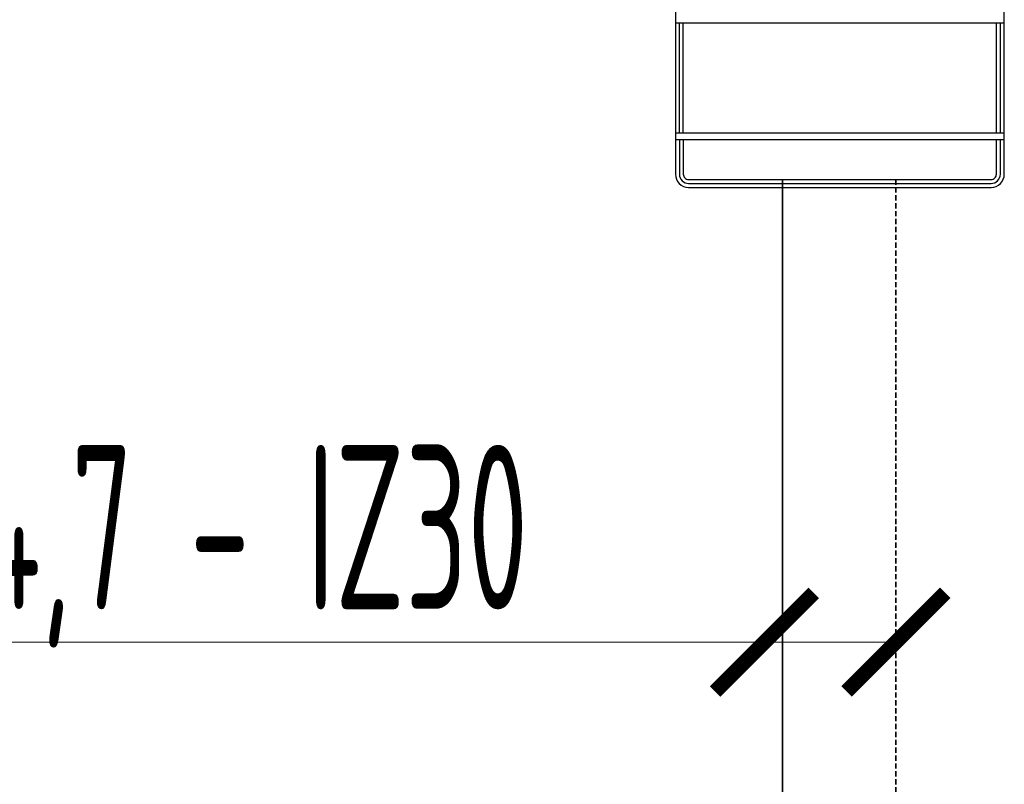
# Model space of a CAD drawing. Header units: millimetres. Extents: x 14365 to 105143, y -126377 to -22383.
# Tile 136 of 191: x 69856 to 70604, y -119625 to -119043. Entities that reach past the tile are written whole.
import ezdxf

# ---------------------------------------------------------------- set-up
doc = ezdxf.new("R2010")
doc.units = ezdxf.units.MM
doc.linetypes.add('ČÁRKOVANÁ', pattern=[0.75, 0.5, -0.25])
for name, color, linetype, lineweight in [('UT_KOTY - DIMENZE', 7, 'Continuous', 5), ('UT_POTRUBI - ZPÁTEČKA', 5, 'ČÁRKOVANÁ', 35), ('UT_SCHÉMA_PŘÍVOD', 10, 'Continuous', 35)]:
    doc.layers.add(name, color=color, linetype=linetype, lineweight=lineweight)
doc.styles.add('ISOCP 2.5', font='isocp.shx', dxfattribs={"width": 0.6, "height": 2.5})

# ---------------------------------------------------------------- blocks, each defined once
blk = doc.blocks.new('_ArchTick')
at = {"color": 0, "linetype": 'ByBlock', "const_width": 0.15}
blk.add_lwpolyline([(-0.5, -0.5), (0.5, 0.5)], dxfattribs=at)

msp = doc.modelspace()

# ---------------------------------------------------------------- linework, layer by layer
at = {"color": 0, "lineweight": -2}
for points in [[(70354.13, -119134.17), (70354.13, -119160.86, 0.414214), (70364.13, -119170.86), (70594.13, -119170.86, 0.414214), (70604.13, -119160.86), (70604.13, -118780.86, 0.414214), (70594.13, -118770.86), (70364.13, -118770.86, 0.414214), (70354.13, -118780.86), (70354.13, -119134.37)], [(70357.13, -119134.37), (70357.13, -119160.86, 0.414214), (70364.13, -119167.86), (70594.13, -119167.86, 0.414214), (70601.13, -119160.86), (70601.13, -119134.37)], [(70360.13, -119134.37), (70360.13, -119160.86, 0.414214), (70364.13, -119164.86), (70594.13, -119164.86, 0.414214), (70598.13, -119160.86), (70598.13, -119134.37)]]:
    msp.add_lwpolyline(points, format="xyb", dxfattribs=at)
for points in [[(70354.13, -119045.86), (70604.13, -119045.86)], [(70357.13, -119129.37), (70357.13, -119045.86)], [(70360.13, -119129.37), (70360.13, -119045.86)], [(70598.13, -119129.37), (70598.13, -119045.86)], [(70601.13, -119129.37), (70601.13, -119045.86)], [(70354.13, -119129.37), (70604.13, -119129.37)], [(70354.13, -119134.37), (70604.13, -119134.37)]]:
    msp.add_lwpolyline(points, dxfattribs=at)
at = {"layer": 'UT_KOTY - DIMENZE'}
for points in [[(69458.46, -119516.68), (70267.26, -119516.68)], [(70421.77, -119516.68), (70267.26, -119516.68)], [(70521.77, -119516.68), (70267.26, -119516.68)]]:
    msp.add_lwpolyline(points, dxfattribs=at)
at = {"layer": 'UT_POTRUBI - ZPÁTEČKA', "linetype": 'ČÁRKOVANÁ', "ltscale": 8}
msp.add_line((70521.77, -119164.86), (70521.77, -120375.94), dxfattribs=at)
at = {"layer": 'UT_SCHÉMA_PŘÍVOD'}
msp.add_line((70435.65, -119164.86), (70435.65, -120445.61), dxfattribs=at)

# ---------------------------------------------------------------- block references
at = {"layer": 'UT_KOTY - DIMENZE', "xscale": 75, "yscale": 75, "zscale": 75}
for p in [(70421.77, -119516.68), (70521.77, -119516.68)]:
    msp.add_blockref('_ArchTick', p, dxfattribs=at)

# ---------------------------------------------------------------- texts
at = {"layer": 'UT_KOTY - DIMENZE', "insert": (70242.26, -119366.68), "char_height": 125, "attachment_point": 3, "style": 'ISOCP 2.5'}
msp.add_mtext('PEX 32x4,7 - IZ30', dxfattribs=at)

doc.saveas('drawing.dxf')
